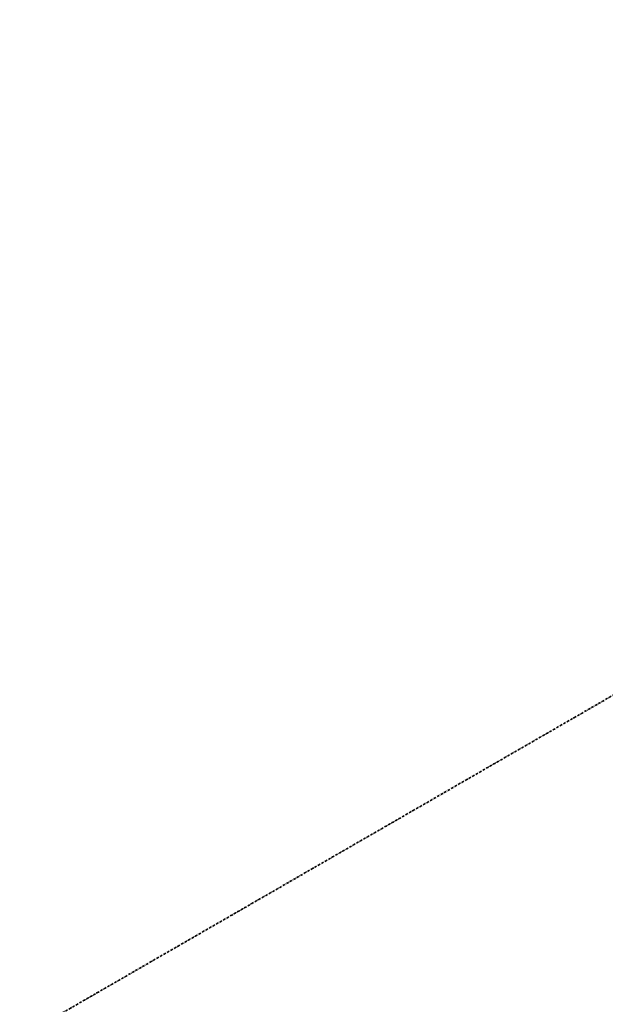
# Model space of a CAD drawing. Extents: x 6414462 to 20492237, y 5756825 to 17376351.
# Tile 9 of 127: x 6496628 to 6496996, y 5809919 to 5810537. Entities that reach past the tile are written whole.
import ezdxf

# ---------------------------------------------------------------- set-up
doc = ezdxf.new("R2010")
doc.units = 0
doc.linetypes.add('2324-2024 mdcp$0$KROPK3-2', pattern=[2.49, 1.5, -0.47, 0.05, -0.47])
doc.linetypes.add('Lipnica teren 1$0$HIDDEN2', pattern=[0.1875, 0.125, -0.0625])
doc.layers.add('2324-2024 mdcp$0$GESJEW', color=7, linetype='Continuous', lineweight=35)
doc.layers.add('Lipnica teren 1$0$demontaże', color=10, linetype='Continuous')

# ---------------------------------------------------------------- blocks, each defined once
blk = doc.blocks.new('2324-2024 mdcp')
at = {"layer": '2324-2024 mdcp$0$GESJEW', "color": 7, "linetype": '2324-2024 mdcp$0$KROPK3-2', "lineweight": 35}
blk.add_lwpolyline([(6495935.79, 5807524.99), (6495642.38, 5808456.44), (6495626.99, 5808633.83), (6495633.58, 5808749.34), (6495670, 5808894.5), (6495678.71, 5808908.71), (6495764.8, 5809119.31), (6495818.92, 5809221.46), (6495819.66, 5809228.77), (6495879.33, 5809353.52), (6495944.91, 5809465.46), (6495948.72, 5809471.76), (6496069.39, 5809601.8), (6496275.09, 5809726.02), (6496474.45, 5809809.54), (6497005.62, 5810116.22), (6497738.52, 5810537.3)], dxfattribs=at)
blk = doc.blocks.new('Lipnica teren 1')
at = {"layer": 'Lipnica teren 1$0$demontaże', "linetype": 'Lipnica teren 1$0$HIDDEN2'}
blk.add_blockref('2324-2024 mdcp', (0, 0), dxfattribs=at)

msp = doc.modelspace()

# ---------------------------------------------------------------- block references
msp.add_blockref('Lipnica teren 1', (0, 0))

doc.saveas('drawing.dxf')
